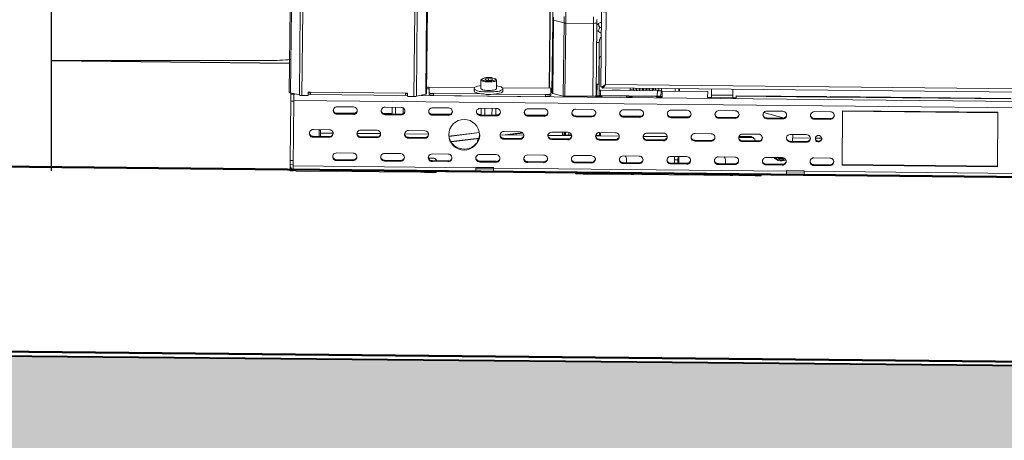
# Model space of a CAD drawing. Header units: metres. Extents: x 779 to 7046, y -512 to 9570.
# Tile 108 of 256: x 2473.997 to 2474.822, y -218.694 to -218.341. Entities that reach past the tile are written whole.
import ezdxf

# ---------------------------------------------------------------- set-up
doc = ezdxf.new("R2010")
doc.units = ezdxf.units.M
doc.linetypes.add('CIĄGłA', pattern=[0])
doc.layers.add('BK_Beton', color=2, linetype='Continuous', lineweight=15)
doc.layers.add('ZP_Zieleń', color=252, linetype='Continuous', lineweight=5)
doc.layers.add('PDF _Geometria', color=7, linetype='Continuous')

# ---------------------------------------------------------------- blocks, each defined once
blk = doc.blocks.new('DYSTRYBUTOR GAZU HELIX 6000')
at = {"layer": 'PDF _Geometria', "lineweight": 9}
for points in [[(70992.34, 6631.91), (70992.34, 6560.98), (70992, 6560.98), (70992, 6560.64), (70991.64, 6560.64), (70983.87, 6558.87), (70983.52, 6558.51), (70983.17, 6558.51), (70982.83, 6558.51), (70982.47, 6558.51), (70982.11, 6558.51), (70981.76, 6558.51), (70977.53, 6558.51), (70977.18, 6558.51), (70976.82, 6558.51), (70976.82, 6558.87), (70976.47, 6558.87), (70976.47, 6559.22), (70976.47, 6559.57), (70976.47, 6559.22), (70976.47, 6558.87), (70976.82, 6558.87), (70976.82, 6558.51), (70977.18, 6558.51), (70977.53, 6558.51), (70981.76, 6558.51), (70981.76, 6630.12)], [(70992.34, 6631.91), (70992.34, 6560.98), (70992, 6560.98), (70992, 6560.64), (70991.64, 6560.64), (70991.64, 6631.55)], [(71139.45, 6560.64), (71139.45, 6560.28), (71138.74, 6559.92), (71138.04, 6559.92), (71136.97, 6559.92), (71135.93, 6559.92), (71135.21, 6559.92), (71134.86, 6560.28), (71134.52, 6560.28), (71134.52, 6560.98), (71134.52, 6560.64), (71134.16, 6560.64), (71133.79, 6560.28), (71133.1, 6560.28), (71132.74, 6560.28), (71132.03, 6560.28), (71131.68, 6560.28), (71108.4, 6560.28), (71108.05, 6560.28), (71107.69, 6560.28), (71107.34, 6560.28), (71107, 6560.28), (71107, 6621.67), (71098.16, 6623.79), (71098.16, 6626.25)], [(71107, 6626.95), (71107, 6624.12), (71107, 6621.67), (71107.34, 6621.67), (71107.34, 6621.31), (71107.69, 6621.31), (71108.05, 6621.31), (71108.4, 6621.31), (71108.4, 6560.28)], [(71095.35, 6566.63), (71095.35, 7238.33), (71095, 7238.33), (71095, 6566.63)], [(70885.81, 6630.49), (70885.81, 6558.87), (70878.4, 6560.64), (70878.4, 6631.55)], [(71134.52, 6643.19), (71134.52, 7175.88), (71134.16, 7175.88), (71133.79, 7175.88), (71133.1, 7175.88), (71132.74, 7175.88), (71132.03, 7175.88), (71131.68, 7175.88), (71131.68, 6643.19), (71108.4, 6643.19), (71108.4, 6640.37), (71108.4, 6637.53), (71108.4, 6635.06), (71108.4, 6632.24), (71108.4, 6629.42), (71108.4, 6626.95), (71108.4, 6624.12), (71108.4, 6621.31), (71131.68, 6621.31), (71131.68, 6560.28)], [(71097.47, 6643.19), (71097.47, 6640.73), (71097.47, 6638.25), (71097.47, 6636.12), (71097.47, 6633.66), (71097.47, 6631.19), (71097.47, 6628.7), (71097.47, 6626.25), (71097.47, 6624.12), (71097.47, 6623.79), (71097.83, 6623.79), (71098.16, 6623.79), (71098.16, 6562.4), (71107, 6560.28)], [(71131.68, 6626.95), (71131.68, 6624.12), (71131.68, 6621.31), (71132.03, 6621.31), (71132.74, 6621.67), (71133.1, 6621.67), (71133.79, 6621.67), (71134.16, 6621.67), (71134.16, 6622.01), (71134.52, 6622.01), (71134.52, 6624.84)], [(70877.34, 6631.91), (70877.34, 6560.98), (70877.69, 6560.98), (70877.69, 6560.64), (70878.05, 6560.64), (70878.4, 6560.64), (70878.4, 6631.55)], [(70981.76, 6630.12), (70981.76, 6558.51), (70982.11, 6558.51), (70982.47, 6558.51), (70982.83, 6558.51), (70983.17, 6558.51), (70983.52, 6558.51), (70983.87, 6558.87), (70991.64, 6560.64), (70991.64, 6631.55)], [(70983.87, 6630.49), (70983.87, 6558.87), (70983.87, 6630.49)], [(70887.9, 6630.12), (70887.9, 6558.51), (70887.9, 6630.12)], [(70885.81, 6630.49), (70885.81, 6558.87), (70886.15, 6558.51), (70886.51, 6558.51), (70886.87, 6558.51), (70887.22, 6558.51), (70887.56, 6558.51), (70887.9, 6558.51), (70892.51, 6558.51), (70892.87, 6558.51), (70893.21, 6558.87), (70893.21, 6559.22), (70893.21, 6559.57), (70893.21, 6559.22), (70893.21, 6558.87), (70892.87, 6558.51), (70892.51, 6558.51), (70887.9, 6558.51), (70887.56, 6558.51), (70887.22, 6558.51), (70886.87, 6558.51), (70886.51, 6558.51), (70886.15, 6558.51), (70885.81, 6558.87), (70878.4, 6560.64), (70878.05, 6560.64), (70877.69, 6560.64), (70877.69, 6560.98), (70877.34, 6560.98), (70877.34, 6631.91)], [(71141.56, 6569.81), (71140.85, 6569.1), (71140.17, 6568.74), (71139.45, 6568.39), (71139.1, 6568.39), (71138.74, 6568.39), (71138.4, 6568.39), (71138.4, 6631.91), (71138.4, 6631.55), (71139.45, 6631.19), (71140.85, 6631.19), (71142.28, 6631.19), (71142.28, 6570.17), (71758.22, 6570.17), (71759.3, 6568.74), (71759.98, 6568.04), (71760.69, 6567.34), (71761.05, 6567.34), (71761.05, 6568.04), (71760.69, 6568.39), (71759.98, 6568.74), (71759.3, 6569.45)], [(71098.16, 6562.4), (71097.83, 6562.4), (71097.83, 6562.75), (71097.47, 6562.75), (71097.47, 6624.12)], [(71138.4, 6622.71), (71137.68, 6622.37), (71135.93, 6621.31), (71136.27, 6619.56), (71136.97, 6618.13), (71136.27, 6616.38), (71135.93, 6614.61), (71134.86, 6615.31), (71134.52, 6615.66)], [(71134.52, 6622.01), (71134.52, 6560.98)], [(71135.93, 6621.31), (71134.86, 6620.25), (71134.52, 6619.56)], [(71138.4, 6613.56), (71137.68, 6613.56), (71135.93, 6614.61)], [(71138.4, 6618.13), (71136.97, 6618.13)], [(71134.52, 6605.44), (71135.57, 6605.44), (71136.63, 6605.44), (71136.97, 6607.56), (71137.68, 6609.67), (71138.4, 6610.39)], [(71136.63, 6591.33), (71136.63, 6605.44)], [(71136.97, 6565.59), (71136.63, 6590.62), (71136.63, 6591.33), (71136.97, 6592.03), (71137.34, 6593.09), (71137.68, 6593.79), (71138.4, 6594.14)], [(71136.63, 6570.51), (71136.63, 6586.04)], [(70877.34, 6570.17), (70876.98, 6570.17)], [(71049.85, 6574.04), (71050.55, 6573.33), (71050.91, 6572.97), (71050.91, 6572.64), (71050.19, 6572.28), (71049.48, 6571.92), (71048.43, 6571.92), (71047.37, 6571.58), (71045.96, 6571.58), (71044.19, 6571.58), (71042.79, 6571.58), (71041.38, 6571.58), (71040.32, 6571.92), (71039.25, 6571.92), (71038.56, 6572.28), (71037.84, 6572.64), (71037.84, 6572.97), (71038.2, 6573.33), (71038.56, 6574.04)], [(71050.91, 6572.97), (71050.91, 6565.92), (71050.91, 6565.59), (71050.19, 6565.21), (71049.48, 6564.87), (71048.43, 6564.52), (71047.37, 6564.52), (71045.96, 6564.16), (71044.19, 6564.16), (71042.79, 6564.16), (71041.38, 6564.52), (71040.32, 6564.52), (71039.25, 6564.87), (71038.56, 6565.21), (71037.84, 6565.59), (71037.84, 6565.92), (71037.84, 6572.97)], [(71044.19, 6572.64), (71044.19, 6574.37)], [(71134.52, 6570.51), (71135.21, 6570.51), (71135.57, 6570.51), (71136.27, 6570.51), (71136.63, 6570.51), (71136.97, 6570.51)], [(71135.21, 6570.51), (71135.21, 6560.64)], [(71761.05, 6568.04), (71761.05, 6567.34), (71139.45, 6567.34), (71139.79, 6567.34), (71140.51, 6568.04), (71141.21, 6568.74), (71142.28, 6570.17), (71140.51, 6569.1), (71139.45, 6568.39), (71138.74, 6568.39), (71138.4, 6568.39)], [(71139.45, 6568.04), (71139.45, 6567.34), (71139.45, 6568.04), (71139.79, 6568.39), (71140.51, 6568.74), (71141.21, 6569.45), (71141.21, 6569.81)], [(70877.34, 6567.34), (70876.98, 6567.34)], [(70876.98, 6566.98), (70877.34, 6566.98)], [(70893.21, 6561.34), (70894.96, 6561.34)], [(70893.21, 6559.57), (70893.21, 6561.34)], [(70893.21, 6561.34), (70894.96, 6561.34)], [(70893.21, 6559.57), (70893.21, 6561.34)], [(70894.96, 6561.34), (70894.96, 6560.98), (70894.96, 6560.28), (70894.96, 6559.92), (70894.96, 6559.57), (70894.96, 6559.22)], [(70894.96, 6561.34), (70894.96, 6560.98), (70894.96, 6560.28), (70894.96, 6559.92), (70894.96, 6559.57), (70894.96, 6559.22)], [(70992.34, 6565.92), (70992.68, 6566.27), (70993.04, 6566.63), (70993.75, 6566.63), (70994.45, 6566.63), (71032.9, 6566.63), (70994.45, 6566.63), (70994.45, 6562.05), (70994.81, 6561.69), (70995.17, 6561.69), (70995.52, 6561.34), (70996.22, 6561.34), (70996.92, 6561.34), (70997.63, 6561.34), (70998.34, 6561.34), (71039.96, 6561.34)], [(70994.45, 6566.63), (70994.45, 6566.63)], [(70994.45, 6562.05), (70994.45, 6560.64), (70994.81, 6560.28), (70995.17, 6560.28), (70995.52, 6559.92), (70996.22, 6559.92), (70996.92, 6559.92), (70997.63, 6559.92), (70998.34, 6559.57), (70998.34, 6561.34)], [(71092.17, 6561.34), (71092.17, 6559.57), (70998.34, 6559.57)], [(71037.84, 6568.39), (71036.8, 6568.04), (71035.02, 6567.68), (71033.97, 6567.34), (71032.9, 6566.98), (71032.55, 6566.27), (71032.21, 6565.92), (71032.55, 6565.21), (71032.9, 6564.87), (71033.97, 6564.52), (71035.02, 6563.81), (71036.8, 6563.45), (71038.2, 6563.45), (71040.32, 6563.1), (71042.43, 6563.1), (71044.19, 6563.1), (71046.32, 6563.1), (71048.43, 6563.1), (71050.19, 6563.45), (71051.96, 6563.45), (71053.36, 6563.81), (71054.78, 6564.52), (71055.49, 6564.87), (71056.18, 6565.21), (71056.18, 6565.92), (71056.18, 6566.27), (71055.49, 6566.98), (71054.78, 6567.34), (71053.36, 6567.68), (71051.96, 6568.04), (71050.91, 6568.39)], [(71056.18, 6565.92), (71056.18, 6563.81), (71056.18, 6563.45), (71055.49, 6562.75), (71054.78, 6562.4), (71053.36, 6562.05), (71051.96, 6561.69), (71050.19, 6561.34), (71048.43, 6561.34), (71046.32, 6560.98), (71044.19, 6560.98), (71042.43, 6560.98), (71040.32, 6561.34), (71038.2, 6561.34), (71036.8, 6561.69), (71035.02, 6562.05), (71033.97, 6562.4), (71032.9, 6562.75), (71032.55, 6563.45), (71032.21, 6563.81), (71032.21, 6565.92)], [(71096.41, 6566.63), (71055.83, 6566.63), (71096.41, 6566.63), (71096.41, 6562.05), (71096.05, 6561.69), (71095.71, 6561.69), (71095.35, 6561.34), (71094.65, 6561.34), (71093.94, 6561.34), (71093.24, 6561.34), (71092.17, 6561.34), (71048.78, 6561.34)], [(71092.17, 6559.57), (71093.24, 6559.92), (71093.94, 6559.92), (71094.65, 6559.92), (71095.35, 6559.92), (71095.71, 6560.28), (71096.05, 6560.28), (71096.41, 6560.64), (71096.41, 6562.05)], [(71096.41, 6566.63), (71096.41, 6566.63)], [(71138.04, 6560.98), (71138.04, 6560.64), (71137.68, 6560.64), (71137.34, 6560.98), (71136.97, 6561.34), (71136.97, 6561.69)], [(71138.04, 6565.59), (71186.01, 6565.59), (71185.65, 6560.98), (71138.04, 6560.98), (71138.04, 6560.64), (71185.65, 6560.64)], [(71138.4, 6568.39), (71138.4, 6568.39)], [(71139.45, 6568.39), (71138.74, 6568.39), (71139.1, 6568.39)], [(71139.45, 6568.04), (71139.45, 6568.04)], [(71139.45, 6567.34), (71139.45, 6567.34)], [(71147.92, 6565.59), (71149.32, 6565.59), (71152.85, 6565.59), (71153.56, 6565.59), (71154.62, 6565.59)], [(71147.92, 6565.59), (71147.92, 6565.59)], [(71149.32, 6565.59), (71149.32, 6565.59)], [(71152.85, 6565.59), (71152.85, 6565.59)], [(71153.56, 6565.59), (71153.56, 6565.59)], [(71154.62, 6565.59), (71154.62, 6565.59)], [(71162.73, 6565.59), (71163.08, 6565.59), (71163.08, 6565.92), (71163.08, 6567.34)], [(71165.55, 6567.34), (71165.55, 6565.92), (71164.49, 6565.92), (71163.8, 6565.92), (71163.08, 6565.92)], [(71166.27, 6565.59), (71165.91, 6565.59), (71165.91, 6565.92), (71165.55, 6565.92), (71165.55, 6565.59)], [(71168.03, 6565.59), (71168.03, 6565.92), (71165.91, 6565.92), (71165.91, 6567.34)], [(71165.91, 6565.92), (71165.91, 6565.92)], [(71168.03, 6565.92), (71168.38, 6565.92), (71168.03, 6565.92), (71168.03, 6567.34), (71168.03, 6565.92), (71168.38, 6565.59), (71168.73, 6565.59)], [(71168.03, 6565.92), (71168.03, 6565.92)], [(71168.38, 6565.92), (71168.38, 6567.34)], [(71171.2, 6565.59), (71171.2, 6565.92), (71170.84, 6565.59), (71170.49, 6565.59), (71170.84, 6565.59), (71170.84, 6565.92), (71168.38, 6565.92), (71168.38, 6565.59), (71168.73, 6565.59), (71168.38, 6565.59)], [(71168.38, 6565.92), (71168.38, 6565.92)], [(71168.73, 6565.59), (71168.73, 6565.59)], [(71170.84, 6567.34), (71170.84, 6565.92)], [(71170.84, 6565.92), (71170.84, 6565.92)], [(71173.31, 6565.59), (71173.31, 6565.92), (71171.2, 6565.92), (71171.2, 6567.34), (71171.2, 6565.92)], [(71171.2, 6565.92), (71171.2, 6565.92)], [(71173.67, 6565.92), (71174.03, 6565.92), (71174.03, 6565.59), (71173.67, 6565.59), (71173.67, 6565.92), (71173.31, 6565.92), (71173.31, 6567.34)], [(71176.84, 6567.34), (71176.84, 6565.92), (71176.48, 6565.92), (71176.48, 6565.59), (71176.15, 6565.59), (71176.48, 6565.92), (71176.48, 6567.34), (71176.48, 6565.92), (71174.03, 6565.92), (71173.67, 6565.92), (71173.67, 6567.34)], [(71174.03, 6565.92), (71174.03, 6567.34)], [(71174.03, 6565.92), (71174.03, 6565.92)], [(71176.48, 6565.92), (71176.48, 6565.92)], [(71176.48, 6565.92), (71176.48, 6565.92)], [(71176.48, 6565.92), (71176.48, 6565.92)], [(71178.96, 6565.92), (71178.96, 6567.34), (71178.96, 6565.92), (71176.84, 6565.92), (71176.84, 6565.59)], [(71179.31, 6567.34), (71179.31, 6565.92), (71178.96, 6565.92), (71179.31, 6565.92), (71179.31, 6565.59), (71179.66, 6565.59), (71179.31, 6565.59), (71179.31, 6565.92), (71178.96, 6565.92), (71178.96, 6565.59)], [(71178.96, 6565.92), (71178.96, 6565.92)], [(71182.49, 6567.34), (71182.49, 6565.92), (71182.13, 6565.92), (71182.13, 6565.59), (71181.78, 6565.59), (71181.78, 6565.92), (71179.31, 6565.92)], [(71179.31, 6565.92), (71179.31, 6565.92)], [(71182.13, 6567.34), (71182.13, 6565.92), (71181.78, 6565.92), (71182.13, 6565.92)], [(71181.78, 6567.34), (71181.78, 6565.92)], [(71181.78, 6565.92), (71181.78, 6565.92)], [(71184.25, 6565.59), (71184.25, 6565.92), (71182.49, 6565.92), (71182.49, 6565.59)], [(71187.08, 6565.92), (71186.72, 6565.92), (71186.01, 6565.92), (71185.31, 6565.92), (71184.25, 6565.92), (71184.25, 6567.34)], [(71184.96, 6560.64), (71184.96, 6560.28), (71185.31, 6560.28), (71185.65, 6559.92), (71186.72, 6559.92), (71187.43, 6559.92), (71188.48, 6559.92), (71189.19, 6559.92), (71189.9, 6560.28), (71189.9, 6565.21)], [(71186.01, 6565.59), (71186.72, 6565.59), (71187.08, 6565.59), (71187.78, 6565.59), (71188.15, 6565.59), (71188.48, 6565.59), (71188.83, 6565.59), (71189.19, 6565.59), (71188.48, 6560.98), (71188.15, 6560.98), (71187.78, 6560.98), (71187.43, 6560.98), (71186.72, 6560.98), (71186.37, 6560.98), (71185.65, 6560.64), (71186.01, 6560.64), (71186.72, 6560.64), (71187.08, 6560.64), (71187.43, 6560.64), (71187.78, 6560.64), (71188.15, 6560.64), (71188.48, 6560.64), (71188.48, 6560.98)], [(71187.08, 6567.34), (71187.08, 6565.92), (71187.43, 6565.59), (71187.78, 6565.59)], [(71189.19, 6567.34), (71189.19, 6565.59)], [(71228, 6565.21), (71189.9, 6565.21), (71228, 6565.21), (71228, 6560.28), (71231.17, 6560.28), (71249.16, 6560.28), (71251.98, 6560.28), (71251.98, 6561.69), (71251.98, 6562.05), (71327.49, 6562.05), (71327.49, 6561.69)], [(71189.9, 6565.21), (71189.9, 6565.21)], [(71200.83, 6565.21), (71200.83, 6567.34)], [(71203.66, 6565.21), (71203.66, 6567.34)], [(71204.36, 6567.34), (71204.36, 6565.21)], [(71228, 6565.21), (71228, 6565.21)], [(71231.17, 6567.34), (71231.17, 6562.4)], [(71231.17, 6560.28), (71231.17, 6560.64), (71231.17, 6560.98), (71231.17, 6561.34), (71231.17, 6561.69), (71231.17, 6562.05), (71231.17, 6562.4), (71249.16, 6562.4), (71249.16, 6562.05), (71249.16, 6561.69), (71249.16, 6561.34), (71249.16, 6560.98), (71249.16, 6560.64), (71249.16, 6560.28)], [(71249.16, 6562.4), (71249.16, 6567.34)], [(71330.65, 6561.69), (71330.65, 6562.05), (71482, 6562.05), (71482, 6561.69), (71330.65, 6561.69), (71327.49, 6561.69), (71251.98, 6561.69)], [(70878.73, 6559.57), (70878.73, 6560.64)], [(70881.91, 6559.57), (70881.21, 6559.57), (70878.73, 6559.57), (70878.73, 6559.22), (70878.73, 6558.87), (70878.73, 6558.17), (70878.73, 6557.45), (70878.73, 6556.39), (70878.73, 6555.34), (70878.73, 6554.64), (70878.73, 6553.57), (70881.21, 6553.57)], [(70881.21, 6503.84), (70878.73, 6503.84), (70878.73, 6553.57)], [(71767.4, 6554.28), (70881.21, 6554.28), (70881.21, 6554.99), (70881.21, 6556.06), (70881.21, 6556.75), (70881.21, 6557.82), (70881.21, 6558.51), (70881.21, 6558.87), (70881.21, 6559.57), (70881.21, 6559.92)], [(70881.21, 6499.26), (71034.33, 6499.26), (71034.33, 6498.55), (71034.33, 6497.84), (71034.33, 6497.12), (71034.33, 6496.44), (71034.33, 6496.08), (71034.33, 6495.72), (70881.21, 6495.72), (70881.21, 6496.08), (70881.21, 6496.44), (70881.21, 6497.12), (70881.21, 6497.84), (70881.21, 6498.55), (70881.21, 6499.26), (70881.21, 6554.28)], [(70893.21, 6560.98), (70894.96, 6560.98)], [(70893.21, 6559.57), (70894.96, 6559.57)], [(70893.21, 6559.57), (70894.96, 6559.57)], [(70974.69, 6560.98), (70976.47, 6560.98)], [(71767.4, 6559.57), (70987.75, 6559.57)], [(71137.34, 6560.64), (71134.52, 6560.64)], [(71138.04, 6560.98), (71138.04, 6560.98)], [(71138.04, 6560.64), (71138.04, 6560.64)], [(71159.9, 6560.64), (71159.9, 6560.28), (71160.62, 6559.92), (71161.32, 6559.92), (71162.38, 6559.92), (71163.08, 6559.92), (71164.14, 6559.92), (71164.49, 6560.28), (71164.84, 6560.28), (71164.84, 6560.64)], [(71185.65, 6560.64), (71185.65, 6560.98)], [(71189.9, 6560.64), (71188.48, 6560.64)], [(70914.39, 6546.51), (70914.39, 6546.17), (70914.75, 6545.1), (70915.43, 6544.4), (70916.48, 6543.71), (70917.56, 6543.71), (70917.56, 6542.99), (70931.3, 6542.99), (70931.3, 6543.71), (70932.36, 6543.71), (70933.08, 6544.4), (70934.13, 6545.1), (70934.48, 6546.17), (70934.48, 6546.51)], [(70954.23, 6546.51), (70954.59, 6546.17), (70954.95, 6545.1), (70955.65, 6544.4), (70956.7, 6543.71), (70957.77, 6543.71), (70957.77, 6542.99), (70971.17, 6542.99), (70971.17, 6543.71), (70972.23, 6543.71), (70973.3, 6544.4), (70974, 6545.1), (70974.35, 6546.17), (70974.35, 6546.51)], [(70963.76, 6543.71), (70963.76, 6549.34)], [(70966.58, 6543.71), (70966.58, 6549.34)], [(70972.95, 6544.04), (70972.95, 6548.99)], [(70994.45, 6546.51), (70994.45, 6546.17), (70994.81, 6545.1), (70995.52, 6544.4), (70996.56, 6543.71), (70997.63, 6543.71), (70997.63, 6542.99), (71011.03, 6542.99), (71011.03, 6543.71), (71012.09, 6543.71), (71013.17, 6544.4), (71013.85, 6545.1), (71014.21, 6546.17), (71014.21, 6546.51)], [(71034.33, 6546.51), (71034.33, 6546.17), (71034.69, 6545.1), (71035.73, 6544.4), (71036.44, 6543.71), (71037.5, 6543.71), (71037.5, 6542.99)], [(71038.2, 6543.71), (71038.2, 6549.34)], [(71041.38, 6543.71), (71041.38, 6549.34)], [(71047.37, 6543.71), (71047.37, 6549.34)], [(71050.55, 6543.71), (71050.55, 6549.34)], [(71074.54, 6546.51), (71074.54, 6546.17), (71074.9, 6545.1), (71075.6, 6544.4), (71076.66, 6543.71), (71077.71, 6543.71), (71077.71, 6542.99), (71091.13, 6542.99), (71091.13, 6543.71), (71091.13, 6544.04)], [(71094.29, 6546.51), (71094.29, 6546.17), (71093.94, 6545.1), (71093.24, 6544.4), (71092.17, 6543.71), (71091.13, 6543.71), (71077.71, 6543.71)], [(71134.52, 6546.51), (71134.52, 6546.17), (71133.79, 6545.1), (71133.1, 6544.4), (71132.4, 6543.71), (71130.99, 6543.71), (71130.99, 6542.99)], [(71154.27, 6546.51), (71154.62, 6546.17), (71154.98, 6545.1), (71155.67, 6544.4), (71156.38, 6543.71), (71157.79, 6543.71), (71157.79, 6542.99), (71171.2, 6542.99), (71171.2, 6543.71), (71172.26, 6543.71), (71173.31, 6544.4), (71174.03, 6545.1), (71174.37, 6546.17), (71174.37, 6546.51)], [(71194.48, 6546.51), (71194.48, 6546.17), (71194.84, 6545.1), (71195.53, 6544.4), (71196.6, 6543.71), (71197.65, 6543.71), (71197.65, 6542.99), (71211.06, 6542.99), (71211.06, 6543.71), (71212.12, 6543.71), (71213.18, 6544.4), (71213.89, 6545.1), (71214.25, 6546.17), (71214.25, 6546.51)], [(71234.35, 6546.51), (71234.35, 6546.17), (71234.7, 6545.1), (71235.4, 6544.4), (71236.47, 6543.71), (71237.53, 6543.71), (71237.53, 6542.99), (71251.27, 6542.99), (71251.27, 6543.71), (71252.34, 6543.71), (71253.4, 6544.4), (71254.11, 6545.1), (71254.44, 6546.17), (71254.44, 6546.51)], [(71274.57, 6546.51), (71274.57, 6546.17), (71274.92, 6545.1), (71275.61, 6544.4), (71276.68, 6543.71), (71277.75, 6543.71), (71277.75, 6542.99), (71291.14, 6542.99), (71291.14, 6543.71), (71292.2, 6543.71), (71293.27, 6544.4), (71293.97, 6545.1), (71294.31, 6546.17), (71294.31, 6546.51)], [(71292.2, 6543.71), (71275.28, 6548.29)], [(71314.43, 6546.51), (71314.43, 6546.17), (71314.78, 6545.1), (71315.49, 6544.4), (71316.54, 6543.71), (71317.62, 6543.71), (71317.62, 6542.99), (71331.01, 6542.99), (71331.01, 6543.71), (71332.43, 6543.71), (71333.13, 6544.4), (71333.83, 6545.1), (71334.19, 6546.17), (71334.54, 6546.51)], [(71471.4, 6550.06), (71341.25, 6550.06)], [(70933.08, 6544.04), (70915.78, 6544.04)], [(70931.3, 6543.71), (70917.56, 6543.71)], [(70963.76, 6544.04), (70956.01, 6544.04)], [(70971.17, 6543.71), (70957.77, 6543.71)], [(71012.81, 6544.04), (70995.86, 6544.04), (70996.56, 6544.04)], [(71000.1, 6544.04), (70996.92, 6543.71)], [(71011.03, 6543.71), (70997.63, 6543.71)], [(71038.2, 6544.04), (71035.73, 6544.04)], [(71051.25, 6543.71), (71037.5, 6543.71)], [(71053.03, 6544.04), (71050.55, 6544.04)], [(71092.88, 6544.04), (71075.95, 6544.04)], [(71130.99, 6543.71), (71117.57, 6543.71)], [(71172.97, 6544.04), (71156.03, 6544.04)], [(71171.2, 6543.71), (71157.79, 6543.71)], [(71212.83, 6544.04), (71195.9, 6544.04)], [(71211.06, 6543.71), (71197.65, 6543.71)], [(71200.83, 6543.71), (71200.83, 6544.04)], [(71203.66, 6543.71), (71203.66, 6544.04)], [(71204.36, 6544.04), (71204.36, 6543.71)], [(71251.27, 6543.71), (71237.53, 6543.71)], [(71291.14, 6543.71), (71277.75, 6543.71)], [(71331.01, 6543.71), (71317.62, 6543.71)], [(70902.74, 6524.3), (70902.74, 6524.65), (70902.74, 6526.06), (70902.74, 6527.46), (70902.74, 6528.52), (70902.74, 6529.57), (70902.74, 6529.96), (70903.79, 6529.25), (70903.79, 6528.89), (70903.79, 6528.52), (70903.79, 6527.46), (70903.79, 6526.42), (70903.79, 6524.99), (70903.79, 6524.3)], [(71011.38, 6525.71), (71037.14, 6528.89), (71011.73, 6525.35)], [(71058.68, 6527.12), (71073.48, 6529.25)], [(71060.77, 6527.12), (71073.48, 6528.89)], [(71108.4, 6527.12), (71108.4, 6527.46), (71108.4, 6527.82), (71108.4, 6528.18), (71107.69, 6528.18), (71107.34, 6528.18), (71107, 6528.18), (71106.65, 6528.18), (71106.65, 6529.96)], [(71106.65, 6528.18), (71106.65, 6527.82), (71106.65, 6527.46), (71106.65, 6527.12)], [(71108.4, 6529.96), (71108.4, 6527.46), (71108.76, 6527.46), (71109.11, 6527.46)], [(71114.41, 6527.46), (71113.69, 6527.46), (71113.35, 6527.46), (71112.99, 6527.46), (71112.65, 6527.46), (71112.3, 6527.46), (71111.93, 6527.46), (71109.11, 6527.46), (71109.11, 6529.96)], [(71111.93, 6529.96), (71111.93, 6527.46)], [(71114.05, 6527.12), (71113.69, 6527.12), (71113.69, 6527.46), (71113.69, 6528.89)], [(71135.21, 6528.89), (71135.21, 6527.46)], [(71138.4, 6529.96), (71138.4, 6527.46), (71138.04, 6527.46), (71137.68, 6527.46)], [(71299.63, 6524.3), (71299.63, 6529.96)], [(70894.26, 6527.12), (70894.6, 6526.78), (70894.96, 6525.71), (70895.68, 6524.99), (70896.39, 6524.3), (70897.79, 6524.3), (70897.79, 6523.58), (70911.21, 6523.58), (70911.21, 6524.3), (70912.25, 6524.3), (70913.32, 6524.99), (70914.03, 6525.71), (70914.39, 6526.78), (70914.39, 6527.12), (70903.79, 6527.12)], [(70911.21, 6524.3), (70897.79, 6524.3)], [(70951.07, 6524.3), (70937.65, 6524.3)], [(70991.29, 6524.3), (70977.53, 6524.3)], [(71037.5, 6527.12), (71037.5, 6526.42), (71037.14, 6524.3), (71036.44, 6522.19), (71035.38, 6520.43), (71033.97, 6519), (71032.55, 6517.59), (71030.43, 6516.17), (71028.69, 6515.48), (71026.56, 6515.12), (71024.44, 6514.77), (71022.33, 6515.12), (71020.21, 6515.48), (71018.08, 6516.17), (71016.33, 6517.59), (71014.92, 6519), (71013.52, 6520.43), (71012.45, 6522.19), (71011.73, 6524.3), (71011.38, 6526.42), (71011.38, 6527.12)], [(71013.17, 6521.12), (71036.8, 6524.3)], [(71013.52, 6520.76), (71036.8, 6523.94), (71036.44, 6523.94), (71036.08, 6523.58), (71036.08, 6522.9), (71035.73, 6522.53), (71035.38, 6522.19), (71035.38, 6521.47), (71035.38, 6521.12), (71035.38, 6520.76)], [(71035.38, 6521.12), (71035.73, 6521.12)], [(71036.08, 6521.83), (71036.08, 6522.19), (71036.08, 6522.53), (71036.44, 6523.26), (71036.8, 6523.58)], [(71071.02, 6524.3), (71057.61, 6524.3)], [(71111.23, 6524.3), (71097.83, 6524.3)], [(71151.09, 6524.3), (71137.68, 6524.3)], [(71191.3, 6524.3), (71177.55, 6524.3)], [(71214.25, 6527.12), (71214.59, 6526.78), (71214.95, 6525.71), (71215.65, 6524.99), (71216.7, 6524.3), (71217.77, 6524.3), (71217.77, 6523.58), (71231.17, 6523.58), (71231.17, 6524.3), (71232.23, 6524.3), (71233.29, 6524.99), (71234, 6525.71), (71234.35, 6526.78), (71234.35, 6527.12)], [(71231.17, 6524.3), (71217.77, 6524.3)], [(71268.58, 6524.3), (71268.22, 6524.65), (71267.87, 6525.71), (71267.15, 6526.42), (71266.44, 6527.12), (71265.75, 6527.46), (71264.68, 6527.82), (71263.62, 6527.82), (71254.44, 6527.82)], [(71266.44, 6527.12), (71254.44, 6527.12), (71254.44, 6526.78), (71254.8, 6525.71), (71255.51, 6524.99), (71256.58, 6524.3), (71257.64, 6524.3), (71257.64, 6523.58), (71271.03, 6523.58), (71271.03, 6524.3), (71272.1, 6524.3), (71273.14, 6524.99), (71273.86, 6525.71), (71274.22, 6526.78), (71274.57, 6527.12)], [(71271.03, 6524.3), (71257.64, 6524.3)], [(71294.31, 6527.12), (71294.31, 6526.78), (71294.66, 6525.71), (71295.74, 6524.99), (71296.45, 6524.3), (71297.49, 6524.3), (71297.49, 6523.58)], [(71311.25, 6524.3), (71297.49, 6524.3)], [(71323.95, 6527.12), (71318.66, 6527.12)], [(71318.66, 6526.78), (71318.66, 6526.06), (71319.37, 6525.35), (71320.42, 6524.65), (71321.13, 6524.65), (71322.19, 6524.65), (71323.25, 6525.35), (71323.61, 6526.06), (71323.95, 6526.78)], [(70878.73, 6503.84), (70878.73, 6503.13), (70878.73, 6502.43), (70878.73, 6501.71), (70878.73, 6501.38), (70878.73, 6500.65), (70878.73, 6500.31), (70881.21, 6500.31)], [(70914.39, 6507.72), (70914.39, 6507.37), (70914.75, 6506.31), (70915.43, 6505.61), (70916.48, 6504.9), (70917.56, 6504.9), (70917.56, 6504.18), (70931.3, 6504.18), (70931.3, 6504.9), (70932.36, 6504.9), (70933.08, 6505.61), (70934.13, 6506.31), (70934.48, 6507.37), (70934.48, 6507.72)], [(70931.3, 6504.9), (70917.56, 6504.9)], [(70954.23, 6507.72), (70954.59, 6507.37), (70954.95, 6506.31), (70955.65, 6505.61), (70956.7, 6504.9), (70957.77, 6504.9), (70957.77, 6504.18), (70971.17, 6504.18), (70971.17, 6504.9), (70972.23, 6504.9), (70973.3, 6505.61), (70974, 6506.31), (70974.35, 6507.37), (70974.35, 6507.72)], [(70971.17, 6504.9), (70957.77, 6504.9)], [(70994.45, 6507.72), (70994.45, 6507.37), (70994.81, 6506.31), (70995.52, 6505.61), (70996.56, 6504.9), (70997.63, 6504.9), (70997.63, 6504.18), (71011.03, 6504.18), (71011.03, 6504.9), (71012.09, 6504.9), (71013.17, 6505.61), (71013.85, 6506.31), (71014.21, 6507.37), (71014.21, 6507.72)], [(70994.45, 6507.01), (70998.34, 6507.01), (70998.7, 6507.01), (70999.39, 6507.01), (70999.74, 6506.65), (71000.45, 6506.31), (71000.82, 6505.95), (71001.17, 6505.25), (71001.17, 6504.9)], [(71011.03, 6504.9), (70997.63, 6504.9)], [(71034.33, 6507.72), (71034.33, 6507.37), (71034.69, 6506.31), (71035.73, 6505.61), (71036.44, 6504.9), (71037.5, 6504.9), (71037.5, 6504.18), (71051.25, 6504.18), (71051.25, 6504.9), (71052.31, 6504.9), (71053.36, 6505.61), (71054.07, 6506.31), (71054.43, 6507.37), (71054.43, 6507.72)], [(71051.25, 6504.9), (71037.5, 6504.9)], [(71074.54, 6507.72), (71074.54, 6507.37), (71074.9, 6506.31), (71075.6, 6505.61), (71076.66, 6504.9), (71077.71, 6504.9), (71077.71, 6504.18), (71091.13, 6504.18), (71091.13, 6504.9), (71092.17, 6504.9), (71093.24, 6505.61), (71093.94, 6506.31), (71094.29, 6507.37), (71094.29, 6507.72)], [(71091.13, 6504.9), (71077.71, 6504.9)], [(71130.99, 6504.9), (71117.57, 6504.9)], [(71134.52, 6507.72), (71134.52, 6507.37), (71133.79, 6506.31), (71133.1, 6505.61), (71132.4, 6504.9), (71130.99, 6504.9), (71130.99, 6504.18)], [(71154.27, 6507.72), (71154.62, 6507.37), (71154.98, 6506.31), (71155.67, 6505.61), (71156.38, 6504.9), (71157.79, 6504.9), (71157.79, 6504.18), (71171.2, 6504.18), (71171.2, 6504.9), (71172.26, 6504.9), (71173.31, 6505.61), (71174.03, 6506.31), (71174.37, 6507.37), (71174.37, 6507.72)], [(71171.2, 6504.9), (71157.79, 6504.9)], [(71160.62, 6504.9), (71160.62, 6507.01), (71160.62, 6508.08), (71160.27, 6509.12), (71159.9, 6509.84), (71159.21, 6510.54)], [(71194.48, 6507.72), (71194.48, 6507.37), (71194.84, 6506.31), (71195.53, 6505.61), (71196.6, 6504.9), (71197.65, 6504.9), (71197.65, 6504.18), (71211.06, 6504.18), (71211.06, 6504.9), (71212.12, 6504.9), (71213.18, 6505.61), (71213.89, 6506.31), (71214.25, 6507.37), (71214.25, 6507.72)], [(71211.06, 6504.9), (71197.65, 6504.9)], [(71203.66, 6510.54), (71203.66, 6507.72), (71200.83, 6507.72), (71200.83, 6510.54)], [(71200.83, 6507.72), (71200.83, 6507.01), (71200.83, 6505.95), (71200.83, 6505.25), (71200.83, 6504.9)], [(71203.66, 6504.9), (71203.66, 6505.25), (71203.66, 6505.95), (71203.66, 6507.01), (71203.66, 6507.72)], [(71204.36, 6510.54), (71204.36, 6504.9)], [(71234.35, 6507.72), (71234.35, 6507.37), (71234.7, 6506.31), (71235.4, 6505.61), (71236.47, 6504.9), (71237.53, 6504.9), (71237.53, 6504.18), (71251.27, 6504.18), (71251.27, 6504.9), (71252.34, 6504.9), (71253.4, 6505.61), (71254.11, 6506.31), (71254.44, 6507.37), (71254.44, 6507.72)], [(71251.27, 6504.9), (71237.53, 6504.9)], [(71243.52, 6504.9), (71243.52, 6507.01), (71243.52, 6508.08), (71243.16, 6509.12), (71242.81, 6509.84), (71242.47, 6510.54)], [(71242.81, 6510.54), (71242.81, 6510.18)], [(71274.57, 6507.72), (71274.57, 6507.37), (71274.92, 6506.31), (71275.61, 6505.61), (71276.68, 6504.9), (71277.75, 6504.9), (71277.75, 6504.18), (71291.14, 6504.18), (71291.14, 6504.9), (71292.2, 6504.9), (71293.27, 6505.61), (71293.97, 6506.31), (71294.31, 6507.37), (71294.31, 6507.72)], [(71291.14, 6504.9), (71277.75, 6504.9)], [(71284.09, 6510.54), (71285.14, 6509.47), (71286.21, 6508.79), (71287.61, 6508.08), (71289.38, 6507.72), (71291.14, 6507.72), (71292.55, 6508.08), (71293.97, 6508.79)], [(71293.61, 6509.47), (71292.55, 6509.12), (71291.14, 6508.43), (71289.75, 6508.43), (71287.96, 6508.79), (71286.56, 6509.47), (71285.5, 6510.18), (71285.14, 6510.54)], [(71286.56, 6510.54), (71287.28, 6510.18), (71288.67, 6509.47), (71290.08, 6509.47), (71291.5, 6509.47), (71292.55, 6510.18), (71292.91, 6510.18)], [(71292.2, 6510.54), (71291.5, 6510.18), (71290.08, 6509.84), (71288.67, 6510.18), (71287.61, 6510.54)], [(71314.43, 6507.72), (71314.43, 6507.37), (71314.78, 6506.31), (71315.49, 6505.61), (71316.54, 6504.9), (71317.62, 6504.9), (71317.62, 6504.18), (71331.01, 6504.18), (71331.01, 6504.9), (71332.43, 6504.9), (71333.13, 6505.61), (71333.83, 6506.31), (71334.19, 6507.37), (71334.54, 6507.72)], [(71331.01, 6504.9), (71317.62, 6504.9)], [(71341.25, 6505.25), (71471.4, 6505.25)], [(70988.1, 6495.72), (70988.1, 6495.02), (70883.7, 6495.02), (70882.62, 6495.38), (70881.91, 6495.38), (70880.87, 6496.08), (70880.16, 6496.77), (70879.45, 6497.48), (70879.09, 6498.19), (70878.73, 6499.26), (70878.73, 6500.31), (70878.73, 6495.02), (70881.21, 6495.02), (70881.21, 6495.72)], [(70988.1, 6495.02), (70991.29, 6495.02)], [(70991.29, 6495.72), (70991.29, 6495.38), (70991.29, 6495.02), (71001.17, 6495.02), (71001.17, 6495.38), (71001.17, 6495.72)], [(71034.33, 6499.26), (71034.33, 6499.59), (71049.14, 6499.59), (71049.14, 6499.26)], [(71049.14, 6498.55), (71034.33, 6498.55)], [(71034.33, 6496.08), (71049.14, 6496.08)], [(71118.29, 6495.02), (71117.93, 6495.38), (71117.93, 6495.72)], [(71118.29, 6495.72), (71118.29, 6495.02), (71124.29, 6495.02)], [(71119, 6495.02), (71121.11, 6495.02)], [(71119, 6495.02), (71119, 6495.02)], [(71121.11, 6495.02), (71121.11, 6495.02)], [(71123.58, 6495.02), (71127.81, 6495.02), (71128.17, 6495.02), (71128.87, 6495.02), (71129.21, 6495.02), (71129.92, 6495.02), (71130.28, 6495.02), (71130.64, 6495.02)], [(71123.58, 6495.02), (71123.58, 6495.02)], [(71123.58, 6495.02), (71123.58, 6495.02)], [(71142.63, 6495.72), (71142.63, 6495.02), (71129.92, 6495.02), (71128.87, 6495.02), (71128.17, 6495.02), (71127.1, 6495.02), (71126.4, 6495.02), (71125.69, 6495.02), (71124.99, 6495.02), (71124.65, 6495.02), (71124.29, 6495.02), (71124.29, 6495.72)], [(71127.81, 6495.02), (71127.81, 6495.02)], [(71129.92, 6495.72), (71129.92, 6495.02)], [(71130.64, 6495.02), (71130.64, 6495.02)], [(71162.03, 6495.72), (71162.73, 6495.38), (71163.44, 6495.38), (71164.49, 6495.02), (71166.6, 6495.02), (71142.63, 6495.02), (71145.1, 6495.38), (71145.81, 6495.38), (71146.86, 6495.72), (71147.21, 6495.72)], [(71166.6, 6495.72), (71166.6, 6495.02), (71225.53, 6495.02), (71249.51, 6495.02), (71247.4, 6495.02), (71246.7, 6495.38), (71245.63, 6495.38), (71245.27, 6495.72)], [(71230.12, 6495.72), (71229.77, 6495.72), (71229.05, 6495.38), (71228, 6495.38), (71225.53, 6495.02), (71225.53, 6495.72)], [(71249.51, 6495.72), (71249.51, 6495.02), (71268.58, 6495.02), (71268.58, 6495.72)], [(71273.5, 6495.72), (71273.5, 6495.02), (71273.14, 6495.02), (71272.8, 6495.02), (71272.1, 6495.02), (71271.39, 6495.02), (71270.69, 6495.02), (71269.62, 6495.02), (71268.58, 6495.02)], [(71294.66, 6499.26), (71294.66, 6499.59), (71309.48, 6499.59), (71309.48, 6499.26)], [(71309.48, 6498.55), (71294.66, 6498.55)], [(71294.66, 6496.08), (71309.48, 6496.08)]]:
    blk.add_lwpolyline(points, dxfattribs=at)
for points in [[(71044.19, 6572.28), (71045.96, 6572.28), (71047.03, 6572.28), (71048.43, 6572.64), (71049.14, 6572.97), (71049.85, 6573.33), (71050.19, 6573.69), (71050.19, 6574.04), (71049.48, 6574.04), (71048.78, 6574.37), (71047.73, 6574.75), (71046.67, 6575.09), (71045.26, 6575.09), (71043.5, 6575.09), (71042.08, 6575.09), (71041.03, 6574.75), (71039.96, 6574.37), (71038.91, 6574.04), (71038.56, 6574.04), (71038.56, 6573.69), (71038.91, 6573.33), (71039.25, 6572.97), (71040.32, 6572.64), (71041.38, 6572.28), (71042.79, 6572.28)], [(71041.38, 6574.04), (71044.19, 6574.37), (71047.37, 6574.04), (71047.37, 6573.33), (71044.19, 6572.64), (71041.38, 6573.33)], [(70976.47, 6561.34), (70976.47, 6559.57), (70974.69, 6559.57), (70976.47, 6559.57), (70976.47, 6561.34), (70974.69, 6561.34), (70974.69, 6560.98), (70974.69, 6560.28), (70974.69, 6559.92), (70974.69, 6559.57), (70974.69, 6559.22), (70974.69, 6559.57), (70974.69, 6559.92), (70974.69, 6560.28), (70974.69, 6560.98), (70974.69, 6561.34), (70894.96, 6561.34), (70974.69, 6561.34)], [(70992.34, 6565.21), (70994.45, 6565.21)], [(71096.41, 6565.21), (71097.47, 6565.21)], [(71138.04, 6565.59), (71137.68, 6565.59), (71137.34, 6565.59), (71136.97, 6565.59), (71136.97, 6561.69), (71136.97, 6561.34), (71137.34, 6561.34), (71137.34, 6560.98), (71137.68, 6560.98), (71138.04, 6560.98)], [(71170.84, 6565.92), (71171.2, 6565.92)], [(70894.96, 6559.22), (70974.69, 6559.22)], [(71471.4, 6550.4), (71471.4, 6504.54), (71341.25, 6504.54), (71341.25, 6550.4)], [(71321.13, 6529.25), (71322.19, 6529.25), (71323.25, 6528.52), (71323.61, 6527.82), (71323.95, 6526.78), (71323.95, 6526.06), (71323.61, 6524.99), (71322.53, 6524.3), (71321.84, 6523.94), (71320.78, 6523.94), (71319.73, 6524.3), (71319.01, 6524.99), (71318.66, 6526.06), (71318.66, 6526.78), (71318.66, 6527.82), (71319.37, 6528.52), (71320.42, 6529.25)], [(70934.48, 6527.12), (70934.48, 6526.78), (70934.84, 6525.71), (70935.56, 6524.99), (70936.6, 6524.3), (70937.65, 6524.3), (70937.65, 6523.58), (70951.07, 6523.58), (70951.07, 6524.3), (70952.12, 6524.3), (70953.18, 6524.99), (70953.89, 6525.71), (70954.23, 6526.78), (70954.23, 6527.12)], [(70974.35, 6527.12), (70974.35, 6526.78), (70974.69, 6525.71), (70975.39, 6524.99), (70976.47, 6524.3), (70977.53, 6524.3), (70977.53, 6523.58), (70991.29, 6523.58), (70991.29, 6524.3), (70992.34, 6524.3), (70993.4, 6524.99), (70994.11, 6525.71), (70994.45, 6526.78), (70994.45, 6527.12)], [(71054.43, 6527.12), (71054.43, 6526.78), (71054.78, 6525.71), (71055.49, 6524.99), (71056.55, 6524.3), (71057.61, 6524.3), (71057.61, 6523.58), (71071.02, 6523.58), (71071.02, 6524.3), (71072.43, 6524.3), (71073.13, 6524.99), (71073.83, 6525.71), (71074.18, 6526.78), (71074.54, 6527.12)], [(71134.52, 6527.12), (71134.52, 6526.78), (71134.86, 6525.71), (71135.57, 6524.99), (71136.63, 6524.3), (71137.68, 6524.3), (71137.68, 6523.58), (71151.09, 6523.58), (71151.09, 6524.3), (71152.16, 6524.3), (71153.2, 6524.99), (71153.91, 6525.71), (71154.27, 6526.78), (71154.27, 6527.12)], [(71174.37, 6527.12), (71174.37, 6526.78), (71174.73, 6525.71), (71175.43, 6524.99), (71176.48, 6524.3), (71177.55, 6524.3), (71177.55, 6523.58), (71191.3, 6523.58), (71191.3, 6524.3), (71192.37, 6524.3), (71193.07, 6524.99), (71194.14, 6525.71), (71194.48, 6526.78), (71194.48, 6527.12)], [(71049.14, 6495.72), (71049.14, 6496.08), (71049.14, 6496.44), (71049.14, 6497.12), (71049.14, 6497.84), (71049.14, 6498.55), (71049.14, 6499.26), (71294.66, 6499.26), (71294.66, 6498.55), (71294.66, 6497.84), (71294.66, 6497.12), (71294.66, 6496.44), (71294.66, 6496.08), (71294.66, 6495.72)], [(71309.48, 6495.72), (71309.48, 6496.08), (71309.48, 6496.44), (71309.48, 6497.12), (71309.48, 6497.84), (71309.48, 6498.55), (71309.48, 6499.26), (71591.72, 6499.26), (71591.72, 6498.55), (71591.72, 6497.84), (71591.72, 6497.12), (71591.72, 6496.44), (71591.72, 6496.08), (71591.72, 6495.72)]]:
    blk.add_lwpolyline(points, close=True, dxfattribs=at)
for points in [[(70931.3, 6542.99, 1.006002), (70931.3, 6549.34), (70917.56, 6549.34, 1.025088), (70917.56, 6542.99)], [(70971.17, 6542.99, 1.006002), (70971.17, 6549.34), (70957.77, 6549.34, 1.025088), (70957.77, 6542.99)], [(71011.03, 6542.99, 1.006002), (71011.03, 6549.34), (70997.63, 6549.34, 1.025088), (70997.63, 6542.99)], [(71051.25, 6542.99, 1.006002), (71051.25, 6549.34), (71037.5, 6549.34), (71036.44, 6548.99), (71035.73, 6548.64), (71034.69, 6547.93), (71034.33, 6546.87), (71034.33, 6545.82), (71034.69, 6544.77), (71035.73, 6543.71), (71036.44, 6543.35), (71037.5, 6542.99), (71051.25, 6542.99), (71051.25, 6543.71), (71052.31, 6543.71), (71053.36, 6544.4), (71054.07, 6545.1), (71054.43, 6546.17), (71054.43, 6546.51)], [(71091.13, 6542.99, 1.002225), (71091.13, 6549.34), (71077.71, 6549.34, 1.025042), (71077.71, 6542.99)], [(71114.41, 6546.51), (71114.41, 6546.17), (71114.76, 6545.1), (71115.46, 6544.4), (71116.52, 6543.71), (71117.57, 6543.71), (71117.57, 6542.99), (71130.99, 6542.99), (71132.4, 6543.35), (71133.1, 6543.71), (71133.79, 6544.77), (71134.52, 6545.82), (71134.52, 6546.87), (71133.79, 6547.93), (71133.1, 6548.64), (71132.4, 6548.99), (71130.99, 6549.34), (71117.57, 6549.34, 1.021313), (71117.57, 6542.99)], [(71171.2, 6542.99, 1.005956), (71171.2, 6549.34), (71157.79, 6549.34, 1.025089), (71157.79, 6542.99)], [(71211.06, 6542.99, 1.009733), (71211.06, 6549.34), (71197.65, 6549.34, 1.025089), (71197.65, 6542.99)], [(71251.27, 6542.99, 1.006002), (71251.27, 6549.34), (71237.53, 6549.34, 1.025089), (71237.53, 6542.99)], [(71291.14, 6542.99, 1.006002), (71291.14, 6549.34), (71277.75, 6549.34, 1.025042), (71277.75, 6542.99)], [(71331.01, 6542.99, 1.006002), (71331.01, 6549.34), (71317.62, 6549.34, 1.028817), (71317.62, 6542.99)], [(70911.21, 6523.58, 1.002194), (70911.21, 6529.96), (70897.79, 6529.96, 1.02405), (70897.79, 6523.58)], [(70951.07, 6523.58, 0.998431), (70951.07, 6529.96), (70937.65, 6529.96, 1.020289), (70937.65, 6523.58)], [(70991.29, 6523.58, 0.998431), (70991.29, 6529.96), (70977.53, 6529.96, 1.020289), (70977.53, 6523.58)], [(71071.02, 6523.58, 0.994668), (71071.02, 6529.96), (71057.61, 6529.96, 1.020289), (71057.61, 6523.58)], [(71111.23, 6523.58, 1.002148), (71111.23, 6529.96), (71097.83, 6529.96), (71096.41, 6529.57), (71095.71, 6529.25), (71095, 6528.52), (71094.29, 6527.46), (71094.29, 6526.42), (71095, 6525.35), (71095.71, 6524.3), (71096.41, 6523.94), (71097.83, 6523.58), (71111.23, 6523.58), (71111.23, 6524.3), (71112.3, 6524.3), (71113.35, 6524.99), (71114.05, 6525.71), (71114.41, 6526.78), (71114.41, 6527.12), (71094.29, 6527.12), (71094.29, 6526.78), (71095, 6525.71), (71095.71, 6524.99), (71096.41, 6524.3), (71097.83, 6524.3), (71097.83, 6523.58)], [(71151.09, 6523.58, 1.002148), (71151.09, 6529.96), (71137.68, 6529.96), (71137.68, 6527.46), (71135.21, 6527.46), (71134.86, 6527.46), (71134.52, 6527.46)], [(71191.3, 6523.58, 1.002194), (71191.3, 6529.96), (71177.55, 6529.96, 1.020289), (71177.55, 6523.58)], [(71231.17, 6523.58, 1.002194), (71231.17, 6529.96), (71217.77, 6529.96, 1.020289), (71217.77, 6523.58)], [(71271.03, 6523.58, 1.005957), (71271.03, 6529.96), (71257.64, 6529.96, 1.027811), (71257.64, 6523.58)], [(71311.25, 6523.58, 1.002194), (71311.25, 6529.96), (71297.49, 6529.96), (71296.45, 6529.57), (71295.74, 6529.25), (71294.66, 6528.52), (71294.31, 6527.46), (71294.31, 6526.42), (71294.66, 6525.35), (71295.74, 6524.3), (71296.45, 6523.94), (71297.49, 6523.58), (71311.25, 6523.58), (71311.25, 6524.3), (71312.31, 6524.3), (71313.38, 6524.99), (71314.08, 6525.71), (71314.43, 6526.78), (71314.43, 6527.12), (71299.63, 6527.12)], [(70931.3, 6504.18, 1.006013), (70931.3, 6510.54), (70917.56, 6510.54, 1.025958), (70917.56, 6504.18)], [(70971.17, 6504.18, 1.006012), (70971.17, 6510.54), (70957.77, 6510.54, 1.025958), (70957.77, 6504.18)], [(71011.03, 6504.18, 1.006012), (71011.03, 6510.54), (70997.63, 6510.54, 1.025958), (70997.63, 6504.18)], [(71051.25, 6504.18, 1.006012), (71051.25, 6510.54), (71037.5, 6510.54, 1.025958), (71037.5, 6504.18)], [(71091.13, 6504.18, 1.002235), (71091.13, 6510.54), (71077.71, 6510.54, 1.025912), (71077.71, 6504.18)], [(71114.41, 6507.72), (71114.41, 6507.37), (71114.76, 6506.31), (71115.46, 6505.61), (71116.52, 6504.9), (71117.57, 6504.9), (71117.57, 6504.18), (71130.99, 6504.18), (71132.4, 6504.54), (71133.1, 6504.9), (71133.79, 6505.95), (71134.52, 6507.01), (71134.52, 6508.08), (71133.79, 6509.12), (71133.1, 6509.84), (71132.4, 6510.18), (71130.99, 6510.54), (71117.57, 6510.54, 1.022183), (71117.57, 6504.18)], [(71171.2, 6504.18, 1.005966), (71171.2, 6510.54), (71157.79, 6510.54, 1.025958), (71157.79, 6504.18)], [(71211.06, 6504.18, 1.009743), (71211.06, 6510.54), (71197.65, 6510.54, 1.025958), (71197.65, 6504.18)], [(71251.27, 6504.18, 1.006012), (71251.27, 6510.54), (71237.53, 6510.54, 1.025958), (71237.53, 6504.18)], [(71291.14, 6504.18, 1.006013), (71291.14, 6510.54), (71277.75, 6510.54, 1.025912), (71277.75, 6504.18)], [(71331.01, 6504.18, 1.006013), (71331.01, 6510.54), (71317.62, 6510.54, 1.029686), (71317.62, 6504.18)]]:
    blk.add_lwpolyline(points, format="xyb", dxfattribs=at)
blk.add_circle((71024.19, 6526.91), 12.84, dxfattribs=at)
blk.add_arc((71137.64, 6526.77), 3.19, 89.27321, 270.72679, dxfattribs=at)
blk = doc.blocks.new('B-B')
at = {"lineweight": 9, "true_color": 0xed1f24}
h = blk.add_hatch(dxfattribs=at)
h.set_pattern_fill('AR-CONC', color=240, scale=0.005, angle=-34.44878)
h.set_pattern_definition([(15.551222, (-696.3316, 2496.9578), (0.7060955, -0.58100074), [0.09525, -1.04775]), (320.551222, (-696.3316, 2496.9578), (0.3950606, 0.88743875), [0.0762, -0.83820292]), (66.002667, (-696.27275, 2496.90935), (1.10115607, 0.306438), [0.08095004, -0.89045122]), (11.73542, (-696.1879, 2497.1672), (0.9987923, -0.94005267), [0.142875, -1.571625]), (62.18678, (-696.1047, 2497.0889), (1.67866224, 0.3487167), [0.1214251, -1.33567804]), (316.735373, (-696.1879, 2497.1672), (1.67866224, 0.3487167), [0.1142998, -1.25729866]), (346.551222, (-696.1191, 2497.043), (0.33588918, -0.85047388), [0.09525, -1.04775]), (291.551222, (-696.1191, 2497.043), (0.77576706, 0.58463913), [0.0762, -0.8382]), (37.002667, (-696.0911, 2496.97215), (1.11165624, -0.26583475), [0.08095004, -0.8904497]), (3.051222, (-696.3316, 2496.95777), (0.251885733, 0.33989841), [0, -0.82804, 0, -0.8509, 0, -0.841375]), (333.051222, (-696.3316, 2496.95777), (0.558853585, 0.22407151), [0, -0.48514, 0, -0.80899, 0, -0.320675]), (293.051222, (-696.56514, 2497.11797), (0.542859, -0.40711768), [0, -0.3175, 0, -0.9906, 0, -1.31445]), (283.051222, (-696.66986, 2497.1898), (0.6826754, -0.31412309), [0, -0.41275, 0, -0.65786, 0, -0.93345])])
h.paths.add_polyline_path([(23.26948, -99.18079), (21.63274, -88.75523), (20.12813, -78.87522), (18.2933, -68.47841), (16.06114, -55.6023), (14.25534, -45.65292), (13.18712, -39.86331), (11.74928, -30.61485), (10.74801, -24.98274), (15.18557, -54.52442), (18.22626, -73.03347), (21.92975, -93.13492), (24.12453, -104.98977)])
at = {"color": 251, "linetype": 'CIĄGłA', "true_color": 0x636466}
blk.add_line((19.16974, -72.01656, -6.08766), (19.20398, -72.21316, -5.64998), dxfattribs=at)
at = {"color": 242, "linetype": 'CIĄGłA', "lineweight": 40, "true_color": 0xcd2027}
blk.add_lwpolyline([(6.5317, 0.67352), (6.70494, -0.34681), (7.84711, -7.80843), (7.69965, -7.83589), (11.74928, -30.61485), (13.18712, -39.86331), (14.25534, -45.65292), (16.06114, -55.6023), (18.2933, -68.47841), (20.12813, -78.87522), (21.63274, -88.75523), (23.26948, -99.18079), (24.42396, -107.23563)], dxfattribs=at)
at = {"lineweight": 25, "elevation": -10.04}
blk.add_lwpolyline([(19.07858, -72.03354), (19.37351, -71.97861), (19.04391, -70.20904), (18.76882, -70.25734)], dxfattribs=at)
at = {"layer": 'BK_Beton', "color": 18, "lineweight": 50, "true_color": 0x000000}
blk.add_line((20.12813, -78.87522, -10.04), (18.39529, -69.02599, -10.04), dxfattribs=at)
at = {"layer": 'BK_Beton', "color": 18, "lineweight": 50, "true_color": 0x000000, "elevation": -10.04}
blk.add_lwpolyline([(18.50627, -69.62179), (18.65354, -69.59329), (20.1579, -78.1613), (20.01044, -78.18877)], dxfattribs=at)
at = {"layer": 'BK_Beton', "color": 18, "lineweight": 5, "true_color": 0x000000, "elevation": -10.04}
blk.add_lwpolyline([(20.01045, -78.18877), (20.1579, -78.1613), (18.65354, -69.59329), (18.5063, -69.62178)], dxfattribs=at)
at = {"layer": 'ZP_Zieleń', "linetype": 'CIĄGłA', "elevation": -3077917.21915}
blk.add_lwpolyline([(19.20715, -72.21368, -0.018479), (19.2031, -72.19565), (19.16974, -72.01656)], format="xyb", dxfattribs=at)
at = {"color": 18, "lineweight": 0, "true_color": 0x000000, "xscale": 0.001, "yscale": 0.001, "zscale": 0.001, "rotation": 279.9584339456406}
blk.add_blockref('DYSTRYBUTOR GAZU HELIX 6000', (0.46072, -3.54253, -10.04), dxfattribs=at)

msp = doc.modelspace()

# ---------------------------------------------------------------- block references
at = {"layer": 'PDF _Geometria', "linetype": 'CIĄGłA', "rotation": 79.44877770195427}
msp.add_blockref('B-B', (2399.71412, -224.03405, 10.04), dxfattribs=at)

doc.saveas('drawing.dxf')
